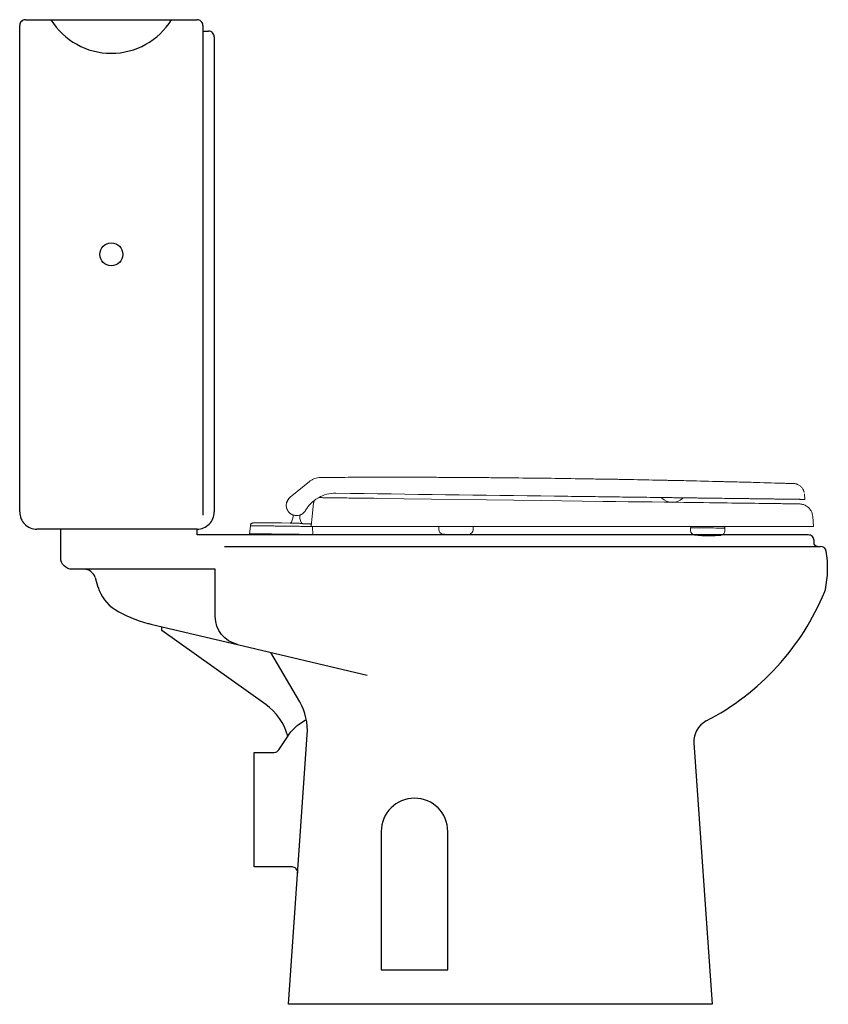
# Model space of a CAD drawing. Header units: millimetres. Extents: x 42.12 to 42.827, y 141.636 to 142.496.
import ezdxf

# ---------------------------------------------------------------- set-up
doc = ezdxf.new("R2010")
doc.units = ezdxf.units.MM
doc.layers.add('BLOCKS', color=3, linetype='Continuous')
doc.layers.add('SANINDUSA', color=3, linetype='Continuous')

# ---------------------------------------------------------------- blocks, each defined once
blk = doc.blocks.new('100022AL')
at = {"layer": 'BLOCKS'}
for p, q in [((0, 0.43), (0, 0.855)), ((0.005, 0.86), (0.155, 0.86)), ((0.16, 0.855), (0.16, 0.42718)), ((0.16, 0.85), (0.165, 0.85)), ((0.17, 0.845), (0.17, 0.43)), ((0.155, 0.415), (0.015, 0.415)), ((0.17892, 0.4), (0.69987, 0.4)), ((0.06585, 0.37291), (0.06843, 0.36439)), ((0.11569, 0.3318), (0.1902, 0.31427)), ((0.1902, 0.31427), (0.30372, 0.28755)), ((0.24468, 0.26408), (0.21953, 0.30736)), ((0.235, 0), (0.25133, 0.2355)), ((0.58916, 0.22833), (0.605, 0)), ((0.605, 0), (0.235, 0))]:
    blk.add_line(p, q, dxfattribs=at)
for points in [[(0.0273, 0.86, 0.55708), (0.1327, 0.86, 0.55708)], [(0.1902, 0.31427, -0.348027), (0.17092, 0.3386), (0.17092, 0.38), (0.04582, 0.38, -0.414214), (0.03582, 0.39), (0.03582, 0.415)], [(0.69708, 0.4, -0.414214), (0.69408, 0.403), (0.69408, 0.405, 0.414214), (0.68908, 0.41), (0.155, 0.41), (0.155, 0.415)], [(0.23428, 0.23422, 0.173914), (0.215, 0.26193), (0.12417, 0.32656), (0.12417, 0.32981)], [(0.24295, 0.11465, 0.434645), (0.23796, 0.12), (0.205, 0.12), (0.205, 0.22), (0.22223, 0.22, 0.252407), (0.2264, 0.22225), (0.23394, 0.23371, -0.116147), (0.24892, 0.24789), (0.25048, 0.24879)]]:
    blk.add_lwpolyline(points, format="xyb", dxfattribs=at)
blk.add_lwpolyline([(0.37405, 0.03), (0.37405, 0.15095, 1), (0.31595, 0.15095), (0.31595, 0.03)], format="xyb", close=True, dxfattribs=at)
blk.add_circle((0.08004, 0.655), 0.01, dxfattribs=at)
for centre, radius, start, end in [((0.005, 0.855), 0.005, 89.99996, 180.00004), ((0.155, 0.855), 0.005, 359.99996, 90.00004), ((0.165, 0.845), 0.005, 359.99996, 90.00004), ((0.015, 0.43), 0.015, 179.99996, 270.00004), ((0.155, 0.43), 0.015, 269.99996, 0.00004), ((0.69987, 0.395), 0.005, 9.03334, 89.99955), ((0.61308, 0.3812), 0.09288, 348.27215, 9.03325), ((0.05628, 0.37), 0.01, 16.90725, 89.99953), ((0.10156, 0.37429), 0.03457, 196.63988, 238.12295), ((0.69423, 0.36435), 0.01, 337.61684, 348.28196), ((0.49716, 0.44555), 0.22314, 297.41621, 337.60756), ((0.136, 0.42881), 0.09905, 237.85859, 255.88098), ((0.1527, 0.49075), 0.1632, 255.49722, 256.89201), ((0.20145, 0.23896), 0.05, 356.03108, 30.16244), ((0.60911, 0.22972), 0.02, 117.41555, 183.96707)]:
    blk.add_arc(centre, radius, start, end, dxfattribs=at)

msp = doc.modelspace()

# ---------------------------------------------------------------- linework, layer by layer
at = {"layer": 'SANINDUSA', "linetype": 'Continuous', "lineweight": 15}
for p, q in [((42.3566, 142.07883), (42.37362, 142.09275)), ((42.39529, 142.09623), (42.383, 142.09614)), ((42.4093, 142.08219), (42.39645, 142.08236)), ((42.80633, 142.07696), (42.80598, 142.08171)), ((42.37507, 142.05331), (42.37716, 142.07404)), ((42.68129, 142.07863), (42.68133, 142.07803)), ((42.69933, 142.07777), (42.69939, 142.07839)), ((42.34901, 142.05648), (42.32411, 142.05638)), ((42.35654, 142.05634), (42.34901, 142.05648)), ((42.81392, 142.05326), (42.81328, 142.06196)), ((42.32189, 142.05358), (42.32123, 142.04704)), ((42.322, 142.05447), (42.32198, 142.05403)), ((42.37654, 142.04632), (42.37606, 142.05287)), ((42.641, 142.05331), (42.40998, 142.05331)), ((42.48648, 142.05318), (42.48645, 142.05074)), ((42.51647, 142.05034), (42.5165, 142.05278)), ((42.51649, 142.05278), (42.51649, 142.05331)), ((42.70653, 142.0523), (42.7065, 142.04985)), ((42.70655, 142.05331), (42.70659, 142.05275)), ((42.73651, 142.05235), (42.73661, 142.05336)), ((42.73652, 142.04946), (42.73655, 142.0519))]:
    msp.add_line(p, q, dxfattribs=at)
at = {"layer": 'SANINDUSA'}
msp.add_line((42.36751, 142.056), (42.37406, 142.05572), dxfattribs=at)
at = {"layer": 'SANINDUSA', "linetype": 'Continuous', "lineweight": 15, "flags": 128}
for points in [[(42.43231, 142.07789), (42.57598, 142.07601), (42.6119, 142.07554), (42.62986, 142.0753), (42.63884, 142.07518), (42.64108, 142.07516), (42.64122, 142.07515), (42.64126, 142.07515), (42.64128, 142.07515), (42.64129, 142.07515), (42.64129, 142.07515), (42.64129, 142.07515), (42.64129, 142.07515), (42.64129, 142.07515), (42.64129, 142.07515), (42.6519, 142.07501), (42.66248, 142.07488), (42.67299, 142.07474), (42.68362, 142.0746), (42.69405, 142.07446), (42.70049, 142.07438), (42.70637, 142.0743), (42.71207, 142.07423), (42.71768, 142.07415), (42.72316, 142.07408), (42.72777, 142.07402), (42.7307, 142.07398), (42.73465, 142.07393), (42.73851, 142.07388), (42.74258, 142.07383), (42.7467, 142.07377), (42.75188, 142.0737), (42.75582, 142.07365), (42.75924, 142.07361), (42.76259, 142.07356), (42.76601, 142.07352), (42.76928, 142.07348), (42.77258, 142.07343), (42.77673, 142.07338), (42.7807, 142.07333), (42.78446, 142.07328), (42.7854, 142.07327), (42.78679, 142.07325), (42.78866, 142.07322), (42.7904, 142.0732), (42.79201, 142.07318), (42.79482, 142.07314), (42.79714, 142.07311), (42.79903, 142.07309), (42.80038, 142.07307), (42.8012, 142.07306), (42.8014, 142.07306)], [(42.35188, 142.04664), (42.35282, 142.04663), (42.35592, 142.04659), (42.35892, 142.04655), (42.36179, 142.04651), (42.3645, 142.04648), (42.367, 142.04644), (42.36926, 142.04641), (42.37126, 142.04639), (42.37297, 142.04637), (42.37436, 142.04635), (42.37542, 142.04633), (42.37614, 142.04632), (42.3765, 142.04632), (42.3765, 142.04632), (42.37614, 142.04632), (42.37542, 142.04633), (42.37436, 142.04635), (42.37297, 142.04637), (42.37126, 142.04639), (42.36926, 142.04641), (42.367, 142.04644), (42.3645, 142.04648), (42.36179, 142.04651), (42.35892, 142.04655), (42.35592, 142.04659), (42.35282, 142.04663), (42.34967, 142.04667), (42.34652, 142.04671), (42.34339, 142.04675), (42.34034, 142.04679), (42.3374, 142.04683), (42.3346, 142.04687), (42.332, 142.0469), (42.32961, 142.04693), (42.32747, 142.04696), (42.32562, 142.04699), (42.32407, 142.04701), (42.32284, 142.04702), (42.32195, 142.04703), (42.32141, 142.04704), (42.32123, 142.04704), (42.32123, 142.04704)], [(42.3754, 142.05333), (42.3752, 142.05334), (42.37448, 142.05335), (42.37392, 142.05335), (42.37353, 142.05336), (42.37311, 142.05336), (42.37266, 142.05337), (42.37218, 142.05338), (42.37167, 142.05338), (42.37113, 142.05339), (42.37056, 142.0534), (42.36996, 142.05341), (42.36912, 142.05342), (42.36824, 142.05343), (42.36772, 142.05344), (42.36716, 142.05344), (42.36603, 142.05346), (42.36481, 142.05347), (42.36355, 142.05349), (42.36187, 142.05351), (42.35981, 142.05354), (42.35886, 142.05355), (42.35828, 142.05356), (42.35717, 142.05357), (42.35598, 142.05359), (42.35434, 142.05361), (42.35251, 142.05363), (42.35134, 142.05365), (42.34948, 142.05367), (42.34902, 142.05368), (42.34899, 142.05368), (42.34898, 142.05368), (42.34898, 142.05368), (42.34898, 142.05368), (42.34898, 142.05368), (42.34898, 142.05368), (42.34898, 142.05368), (42.34898, 142.05368), (42.34898, 142.05368), (42.34898, 142.05368), (42.34898, 142.05368), (42.34898, 142.05368), (42.34898, 142.05368), (42.34898, 142.05368), (42.34898, 142.05368), (42.34898, 142.05368), (42.34898, 142.05368), (42.34898, 142.05368), (42.34898, 142.05368), (42.34898, 142.05368)], [(42.70653, 142.0523), (42.70658, 142.0523), (42.70693, 142.05229), (42.70762, 142.05228), (42.70864, 142.05227), (42.70996, 142.05225), (42.71156, 142.05223), (42.71338, 142.05221), (42.7154, 142.05218), (42.71757, 142.05215), (42.71982, 142.05212), (42.72212, 142.05209), (42.7244, 142.05206), (42.72662, 142.05203), (42.72871, 142.05201), (42.73064, 142.05198), (42.73236, 142.05196), (42.73382, 142.05194), (42.735, 142.05192), (42.73585, 142.05191), (42.73638, 142.05191), (42.73655, 142.0519), (42.73655, 142.0519)]]:
    msp.add_lwpolyline(points, dxfattribs=at)
at = {"layer": 'SANINDUSA'}
msp.add_arc((42.36223, 142.0718), 0.00901, 128.68125, 165.32329, dxfattribs=at)
at = {"layer": 'SANINDUSA', "linetype": 'Continuous', "lineweight": 15}
for centre, radius, start, end in [((42.69046, 142.08773), 0.01332, 226.74899, 270), ((42.69046, 142.08773), 0.01332, 270, 311.75101), ((42.32238, 142.05353), 0.0005, 135.16336, 174.25), ((42.37556, 142.05283), 0.0005, 4.25, 46.99009), ((42.49045, 142.05068), 0.004, 179.25, 263.452), ((42.50288, 142.15897), 0.113, 263.452, 270), ((42.50288, 142.15897), 0.113, 270, 275.048), ((42.51247, 142.05039), 0.004, 275.048, 359.25), ((42.7105, 142.0498), 0.004, 179.25, 263.452), ((42.73252, 142.04951), 0.004, 275.048, 359.25), ((42.72293, 142.15809), 0.113, 263.452, 270), ((42.72293, 142.15809), 0.113, 270, 275.048)]:
    msp.add_arc(centre, radius, start, end, dxfattribs=at)
for points, knots in [([(42.383, 142.09614), (42.38215, 142.0961), (42.38046, 142.096), (42.378, 142.09531), (42.37567, 142.09427), (42.37431, 142.09326), (42.37362, 142.09275)], [0, 0, 0, 0, 0.250699, 0.499719, 0.748919, 1, 1, 1, 1]), ([(42.78776, 142.09105), (42.78184, 142.09115), (42.76894, 142.09162), (42.75013, 142.09218), (42.74143, 142.09237), (42.73828, 142.09243), (42.73797, 142.09244), (42.73783, 142.09244), (42.73777, 142.09244), (42.73775, 142.09244), (42.73772, 142.09244), (42.73745, 142.09245), (42.73665, 142.09246), (42.73482, 142.0925), (42.72469, 142.09271), (42.70944, 142.09317), (42.69418, 142.09352), (42.68868, 142.09361), (42.68813, 142.09362), (42.68789, 142.09362), (42.68777, 142.09362), (42.68774, 142.09362), (42.68767, 142.09362), (42.68711, 142.09363), (42.6855, 142.09366), (42.68179, 142.09373), (42.67003, 142.09396), (42.65694, 142.09427), (42.64539, 142.09448), (42.6425, 142.09453), (42.64178, 142.09454), (42.6416, 142.09454), (42.64156, 142.09454), (42.64155, 142.09454), (42.64154, 142.09454), (42.64154, 142.09454), (42.64154, 142.09454), (42.64153, 142.09454), (42.6415, 142.09454), (42.64139, 142.09454), (42.64093, 142.09455), (42.63978, 142.09457), (42.63869, 142.09458), (42.63792, 142.09459), (42.63784, 142.09459), (42.63781, 142.09459), (42.6378, 142.09459), (42.63779, 142.09459), (42.6378, 142.09459), (42.63777, 142.09459), (42.63771, 142.0946), (42.63759, 142.0946), (42.6363, 142.09461), (42.63272, 142.09466), (42.62451, 142.09478), (42.61748, 142.0949), (42.60342, 142.09513), (42.59405, 142.09528), (42.5753, 142.09551), (42.56124, 142.09564), (42.54718, 142.09579), (42.54015, 142.09587), (42.5378, 142.09591), (42.53311, 142.09596), (42.5214, 142.09606), (42.50733, 142.09607), (42.49444, 142.09617), (42.49093, 142.0962), (42.48858, 142.09623), (42.48741, 142.09625), (42.48155, 142.09631), (42.46749, 142.09635), (42.45225, 142.09624), (42.44112, 142.09633), (42.43907, 142.09635), (42.43817, 142.09636), (42.43786, 142.09637), (42.43782, 142.09637), (42.4378, 142.09637), (42.43776, 142.09637), (42.43766, 142.09637), (42.43745, 142.09637), (42.43527, 142.0964), (42.42917, 142.09644), (42.41522, 142.09637), (42.40326, 142.09622), (42.39529, 142.09623)], [0, 0, 0, 0, 0.0625, 0.09375, 0.109375, 0.110352, 0.11084, 0.111084, 0.111084, 0.111206, 0.111206, 0.111328, 0.113281, 0.117188, 0.125, 0.1875, 0.21875, 0.220703, 0.22168, 0.222168, 0.222168, 0.222412, 0.222412, 0.222656, 0.226563, 0.234375, 0.25, 0.3125, 0.328125, 0.332031, 0.333008, 0.333252, 0.333313, 0.333328, 0.333328, 0.333344, 0.333374, 0.333496, 0.333984, 0.335938, 0.34375, 0.375, 0.4375, 0.441406, 0.443359, 0.444336, 0.444397, 0.444397, 0.444458, 0.444458, 0.44458, 0.444824, 0.445313, 0.453125, 0.46875, 0.5, 0.5, 0.5625, 0.5625, 0.625, 0.65625, 0.65625, 0.671875, 0.671875, 0.6875, 0.75, 0.765625, 0.773438, 0.773438, 0.78125, 0.78125, 0.8125, 0.875, 0.882813, 0.886719, 0.888672, 0.888794, 0.888794, 0.888916, 0.888916, 0.88916, 0.889648, 0.890625, 0.90625, 0.9375, 1, 1, 1, 1]), ([(42.79614, 142.09097), (42.79466, 142.09098), (42.79187, 142.091), (42.78907, 142.09103), (42.78776, 142.09105)], [0, 0, 0, 0, 0.529404, 1, 1, 1, 1]), ([(42.80577, 142.08309), (42.80568, 142.08348), (42.80554, 142.08404), (42.80525, 142.08474), (42.80507, 142.08512), (42.80463, 142.086), (42.80359, 142.08757), (42.80203, 142.08894), (42.80063, 142.0898), (42.79964, 142.09024), (42.79893, 142.09049), (42.79814, 142.09071), (42.79713, 142.09092), (42.79629, 142.09095), (42.79588, 142.09097)], [0, 0, 0, 0, 0.141505, 0.207133, 0.238707, 0.274274, 0.446287, 0.609618, 0.689215, 0.764561, 0.807283, 0.848133, 0.925524, 1, 1, 1, 1]), ([(42.37322, 142.07182), (42.37336, 142.07199), (42.37351, 142.07215), (42.37366, 142.07232), (42.37584, 142.07477), (42.37843, 142.07686), (42.38129, 142.07848), (42.38588, 142.08107), (42.39117, 142.08244), (42.39645, 142.08236)], [0, 0, 0, 0, 1, 1, 1, 2, 2, 2, 3, 3, 3, 3]), ([(42.78447, 142.07728), (42.78358, 142.07729), (42.78253, 142.0773), (42.78138, 142.07732), (42.78117, 142.07732), (42.78106, 142.07732), (42.78101, 142.07732), (42.78099, 142.07732), (42.78098, 142.07732), (42.78097, 142.07732), (42.78097, 142.07732), (42.78089, 142.07733), (42.78064, 142.07733), (42.77975, 142.07734), (42.77758, 142.07737), (42.77264, 142.07743), (42.7664, 142.07752), (42.76043, 142.07759), (42.75755, 142.07763), (42.75631, 142.07765), (42.75594, 142.07765), (42.75579, 142.07765), (42.75574, 142.07765), (42.75572, 142.07765), (42.75572, 142.07765), (42.75572, 142.07765), (42.75572, 142.07765), (42.75571, 142.07765), (42.75568, 142.07766), (42.75548, 142.07766), (42.75388, 142.07768), (42.74082, 142.07785), (42.71309, 142.07821), (42.67564, 142.0787), (42.65155, 142.07902), (42.64287, 142.07913), (42.642, 142.07914), (42.6416, 142.07915), (42.64143, 142.07915), (42.64137, 142.07915), (42.64135, 142.07915), (42.64134, 142.07915), (42.64133, 142.07915), (42.64132, 142.07915), (42.64118, 142.07915), (42.63907, 142.07918), (42.63301, 142.07926), (42.61915, 142.07944), (42.54392, 142.08043), (42.47265, 142.08136), (42.4093, 142.08219)], [0, 0, 0, 0, 0.015625, 0.017578, 0.018555, 0.019043, 0.019287, 0.019409, 0.019409, 0.01947, 0.01947, 0.019531, 0.023437, 0.03125, 0.0625, 0.125, 0.25, 0.3125, 0.34375, 0.351562, 0.355469, 0.356445, 0.356934, 0.357056, 0.357086, 0.357086, 0.357117, 0.357117, 0.357178, 0.357422, 0.359375, 0.375, 0.5, 0.625, 0.6875, 0.691406, 0.693359, 0.694336, 0.69458, 0.694702, 0.694763, 0.694763, 0.694794, 0.694794, 0.694824, 0.695312, 0.703125, 0.71875, 0.75, 1, 1, 1, 1]), ([(42.35351, 142.07408), (42.35337, 142.07353), (42.35326, 142.07289), (42.35323, 142.07223), (42.35322, 142.07213), (42.35322, 142.07211), (42.35322, 142.07211), (42.35322, 142.07211), (42.35322, 142.07211), (42.35322, 142.07211), (42.35322, 142.0721), (42.35322, 142.07208), (42.35322, 142.07202), (42.35322, 142.07198), (42.35322, 142.07196)], [0, 0, 0, 0, 0.5, 0.5625, 0.578125, 0.580078, 0.580078, 0.582031, 0.582031, 0.585938, 0.59375, 0.625, 0.75, 1, 1, 1, 1]), ([(42.37716, 142.07404), (42.37718, 142.07417), (42.3772, 142.07431), (42.37722, 142.07447), (42.37723, 142.07451), (42.37723, 142.07452), (42.37723, 142.07452), (42.37724, 142.07453), (42.37724, 142.07454), (42.37725, 142.07458), (42.37729, 142.07477), (42.37738, 142.07509), (42.37749, 142.0754), (42.37757, 142.07558), (42.37759, 142.07562), (42.37759, 142.07563), (42.37759, 142.07563), (42.3776, 142.07564), (42.3776, 142.07565), (42.37762, 142.07569), (42.3777, 142.07586), (42.37779, 142.07602), (42.37787, 142.07614)], [0, 0, 0, 0, 0.25, 0.3125, 0.328125, 0.332031, 0.332031, 0.335938, 0.335938, 0.34375, 0.375, 0.5, 0.625, 0.65625, 0.664063, 0.664063, 0.667969, 0.667969, 0.671875, 0.6875, 0.75, 1, 1, 1, 1]), ([(42.38221, 142.07854), (42.38221, 142.07854), (42.38221, 142.07854), (42.38222, 142.07854), (42.38237, 142.07854), (42.38288, 142.07854), (42.38396, 142.07852), (42.38442, 142.07852), (42.38492, 142.07851), (42.38546, 142.0785), (42.3855, 142.0785), (42.38555, 142.0785), (42.3856, 142.0785), (42.38679, 142.07848), (42.38806, 142.07847), (42.38961, 142.07845), (42.3918, 142.07842), (42.39432, 142.07839), (42.39704, 142.07835), (42.39821, 142.07833), (42.39942, 142.07832), (42.40064, 142.0783), (42.40184, 142.07829), (42.40306, 142.07827), (42.40429, 142.07825), (42.40668, 142.07822), (42.40911, 142.07819), (42.41153, 142.07816)], [0, 0, 0, 0, 1, 1, 1, 2, 2, 2, 3, 3, 3, 4, 4, 4, 5, 5, 5, 6, 6, 6, 7, 7, 7, 8, 8, 8, 9, 9, 9, 9]), ([(42.69939, 142.07839), (42.70225, 142.07835), (42.70878, 142.07827), (42.71859, 142.07814), (42.72882, 142.07801), (42.73807, 142.07789), (42.7464, 142.07778), (42.75202, 142.0777), (42.75567, 142.07766), (42.75753, 142.07763), (42.75936, 142.07761), (42.76115, 142.07758), (42.76292, 142.07756), (42.76701, 142.07751), (42.77311, 142.07743), (42.78031, 142.07733), (42.78475, 142.07727), (42.78705, 142.07724), (42.78775, 142.07724), (42.78845, 142.07723), (42.78913, 142.07722), (42.78979, 142.07721), (42.7919, 142.07718), (42.79516, 142.07714), (42.79898, 142.07709), (42.8014, 142.07706), (42.80286, 142.07704), (42.8037, 142.07703), (42.80441, 142.07702), (42.80502, 142.07701), (42.80551, 142.077), (42.80589, 142.077), (42.80616, 142.07699), (42.80643, 142.07699), (42.80616, 142.07699), (42.80491, 142.07701), (42.8037, 142.07703), (42.80308, 142.07703), (42.80239, 142.07704), (42.80163, 142.07705), (42.8008, 142.07706), (42.79992, 142.07708), (42.79822, 142.0771), (42.79541, 142.07714), (42.79103, 142.07719), (42.7864, 142.07725), (42.7817, 142.07731), (42.77712, 142.07737), (42.77218, 142.07744), (42.7662, 142.07752), (42.75902, 142.07761), (42.75047, 142.07772), (42.74137, 142.07784), (42.73176, 142.07797), (42.72171, 142.0781), (42.71116, 142.07824), (42.70016, 142.07838), (42.68878, 142.07853), (42.67714, 142.07868), (42.66531, 142.07884), (42.65336, 142.07899), (42.64535, 142.0791), (42.64134, 142.07915)], [0, 0, 0, 0, 0.020026, 0.045713, 0.071397, 0.097081, 0.118656, 0.140232, 0.145884, 0.151535, 0.157187, 0.16284, 0.168492, 0.174145, 0.202757, 0.231363, 0.25654, 0.259837, 0.263135, 0.266434, 0.269732, 0.27303, 0.276329, 0.301538, 0.326743, 0.351948, 0.361401, 0.370855, 0.380308, 0.389762, 0.399216, 0.40867, 0.418125, 0.427581, 0.459975, 0.492364, 0.499637, 0.506911, 0.514184, 0.521458, 0.528732, 0.536007, 0.543283, 0.567616, 0.591944, 0.616272, 0.634519, 0.652767, 0.671016, 0.689268, 0.714876, 0.74048, 0.766083, 0.791687, 0.817292, 0.842899, 0.869085, 0.895268, 0.92145, 0.947631, 0.973813, 1, 1, 1, 1]), ([(42.81328, 142.06195), (42.81317, 142.06275), (42.81293, 142.06453), (42.8118, 142.06715), (42.80989, 142.06967), (42.80733, 142.07158), (42.80447, 142.0728), (42.80245, 142.07297), (42.80145, 142.07306)], [0, 0, 0, 0, 0.1355517, 0.2972709, 0.4813206, 0.6578467, 0.8298653, 1, 1, 1, 1]), ([(42.35322, 142.07192), (42.35322, 142.07181), (42.35322, 142.07161), (42.35323, 142.0713), (42.35325, 142.07098), (42.35329, 142.07067), (42.35333, 142.07036), (42.35339, 142.07005), (42.35345, 142.06974), (42.35353, 142.06943), (42.35362, 142.06913), (42.35372, 142.06882), (42.35383, 142.06852), (42.35396, 142.06822), (42.35409, 142.06792), (42.35424, 142.06763), (42.3544, 142.06734), (42.35457, 142.06705), (42.35475, 142.06677), (42.35495, 142.0665), (42.35515, 142.06622), (42.35538, 142.06596), (42.35561, 142.06569), (42.35586, 142.06544), (42.35615, 142.06515), (42.35651, 142.06484), (42.35693, 142.06451), (42.35723, 142.06431), (42.35738, 142.06421)], [0, 0, 0, 0, 0.036617, 0.073255, 0.10991, 0.146579, 0.183259, 0.219947, 0.256641, 0.293337, 0.330032, 0.366726, 0.403416, 0.4401, 0.476777, 0.513448, 0.550111, 0.586767, 0.623418, 0.660064, 0.69671, 0.733356, 0.770009, 0.806672, 0.843351, 0.895543, 0.947771, 1, 1, 1, 1]), ([(42.35738, 142.06421), (42.35746, 142.06416), (42.35761, 142.06407), (42.35785, 142.06393), (42.3581, 142.0638), (42.35835, 142.06368), (42.35861, 142.06356), (42.35888, 142.06345), (42.35915, 142.06334), (42.35944, 142.06324), (42.35972, 142.06316), (42.36029, 142.063), (42.36117, 142.06284), (42.36242, 142.06278), (42.36374, 142.06291), (42.36481, 142.06317), (42.36558, 142.06345), (42.36606, 142.06366), (42.36653, 142.0639), (42.367, 142.06418), (42.36745, 142.06448), (42.36788, 142.06481), (42.3683, 142.06516), (42.36869, 142.06554), (42.36907, 142.06595), (42.36929, 142.06624), (42.36941, 142.06639)], [0, 0, 0, 0, 0.026074, 0.052141, 0.078198, 0.104247, 0.130289, 0.156324, 0.182358, 0.208393, 0.234435, 0.260491, 0.357369, 0.454255, 0.550905, 0.647651, 0.682937, 0.718193, 0.753427, 0.788644, 0.82385, 0.859049, 0.89425, 0.929462, 0.964705, 1, 1, 1, 1]), ([(42.37003, 142.06729), (42.37, 142.06723), (42.36994, 142.06714), (42.36987, 142.06703), (42.36984, 142.06697), (42.36982, 142.06695), (42.36981, 142.06693), (42.36981, 142.06693), (42.36971, 142.06677), (42.36959, 142.06663), (42.36941, 142.06639)], [0, 0, 0, 0, 0.25, 0.375, 0.4375, 0.46875, 0.46875, 0.5, 0.5, 1, 1, 1, 1]), ([(42.37003, 142.06729), (42.37013, 142.06745), (42.37031, 142.06777), (42.3706, 142.06824), (42.3709, 142.06871), (42.37121, 142.06917), (42.37152, 142.06963), (42.37184, 142.07008), (42.37217, 142.07052), (42.37251, 142.07096), (42.37286, 142.07139), (42.3731, 142.07167), (42.37322, 142.07181)], [0, 0, 0, 0, 0.0999977, 0.199998, 0.2999994, 0.4000009, 0.5000016, 0.6000013, 0.7000001, 0.7999987, 0.8999981, 1, 1, 1, 1]), ([(42.32396, 142.05638), (42.32371, 142.05637), (42.32346, 142.05632), (42.32299, 142.05613), (42.32278, 142.05599), (42.32242, 142.05564), (42.32228, 142.05543), (42.32207, 142.05497), (42.32201, 142.05472), (42.322, 142.05447)], [0, 0, 0, 0, 0.25, 0.25, 0.5, 0.5, 0.75, 0.75, 1, 1, 1, 1]), ([(42.36385, 142.05613), (42.36337, 142.05615), (42.36239, 142.05618), (42.36093, 142.05623), (42.35947, 142.05627), (42.35801, 142.05631), (42.35703, 142.05633), (42.35654, 142.05634)], [0, 0, 0, 0, 0.200027, 0.400058, 0.600183, 0.80009, 1, 1, 1, 1]), ([(42.35927, 142.06334), (42.3592, 142.06239), (42.35904, 142.06025), (42.35819, 142.05827), (42.35767, 142.05707)], [0, 0, 0, 0, 0.44401, 1, 1, 1, 1]), ([(42.36633, 142.05684), (42.36587, 142.05817), (42.36518, 142.05985), (42.36507, 142.06166), (42.36503, 142.06227), (42.36501, 142.0626), (42.36499, 142.06292), (42.36497, 142.06324)], [0, 0, 0, 0, 0.658888, 1, 1, 1, 1.178558, 1.178558, 1.178558, 1.178558]), ([(42.36751, 142.056), (42.36743, 142.05601), (42.36735, 142.05602), (42.36727, 142.05604), (42.36719, 142.05606), (42.36711, 142.05609), (42.36704, 142.05612), (42.36699, 142.05614), (42.36694, 142.05617), (42.3669, 142.0562), (42.36685, 142.05623), (42.36681, 142.05626), (42.36677, 142.0563), (42.36667, 142.05639), (42.36658, 142.0565), (42.36651, 142.05661), (42.3665, 142.05664), (42.36649, 142.05666), (42.36648, 142.05669), (42.36645, 142.05673), (42.36643, 142.05679), (42.36642, 142.05684)], [0, 0, 0, 0, 1, 1, 1, 2, 2, 2, 3, 3, 3, 4, 4, 4, 5, 5, 5, 6, 6, 6, 7, 7, 7, 7]), ([(42.37527, 142.05521), (42.37511, 142.05534), (42.37476, 142.05563), (42.37431, 142.05569), (42.37406, 142.05572)], [0, 0, 0, 0, 0.440368, 1, 1, 1, 1]), ([(42.32199, 142.05403), (42.32199, 142.05403), (42.32199, 142.05403), (42.32201, 142.05403), (42.32204, 142.05403), (42.32207, 142.05403), (42.32212, 142.05403), (42.32221, 142.05403), (42.32237, 142.05403), (42.32256, 142.05403), (42.32276, 142.05402), (42.323, 142.05402), (42.3233, 142.05402), (42.32359, 142.05401), (42.32393, 142.05401), (42.32431, 142.054), (42.3245, 142.054), (42.32471, 142.054), (42.32492, 142.054), (42.32513, 142.05399), (42.32536, 142.05399), (42.32559, 142.05399), (42.32583, 142.05398), (42.32607, 142.05398), (42.32633, 142.05398), (42.32659, 142.05397), (42.32685, 142.05397), (42.32713, 142.05397), (42.32768, 142.05396), (42.32828, 142.05395), (42.32891, 142.05394), (42.32923, 142.05394), (42.32955, 142.05393), (42.32989, 142.05393), (42.3305, 142.05392), (42.33115, 142.05391), (42.33182, 142.05391), (42.33215, 142.0539), (42.33249, 142.0539), (42.33284, 142.05389), (42.33319, 142.05389), (42.33354, 142.05388), (42.3339, 142.05388), (42.33426, 142.05387), (42.33462, 142.05387), (42.33499, 142.05386), (42.33574, 142.05385), (42.3365, 142.05384), (42.33728, 142.05383), (42.33767, 142.05383), (42.33807, 142.05382), (42.33847, 142.05382), (42.33929, 142.05381), (42.34014, 142.0538), (42.341, 142.05378), (42.34186, 142.05377), (42.34273, 142.05376), (42.34362, 142.05375), (42.3445, 142.05374), (42.34539, 142.05373), (42.34628, 142.05372), (42.34673, 142.05371), (42.34718, 142.0537), (42.34763, 142.0537), (42.34808, 142.05369), (42.34853, 142.05369), (42.34898, 142.05368), (42.34898, 142.05368), (42.34898, 142.05368), (42.34898, 142.05368)], [0, 0, 0, 0, 1, 1, 1, 2, 2, 2, 3, 3, 3, 4, 4, 4, 5, 5, 5, 6, 6, 6, 7, 7, 7, 8, 8, 8, 9, 9, 9, 10, 10, 10, 11, 11, 11, 12, 12, 12, 13, 13, 13, 14, 14, 14, 15, 15, 15, 16, 16, 16, 17, 17, 17, 18, 18, 18, 19, 19, 19, 20, 20, 20, 21, 21, 21, 22, 22, 22, 23, 23, 23, 23]), ([(42.40998, 142.05331), (42.40533, 142.05331), (42.40067, 142.05331), (42.39638, 142.05331), (42.39225, 142.05331), (42.38846, 142.05331), (42.38528, 142.05331), (42.38211, 142.05331), (42.37956, 142.05331), (42.37781, 142.05331), (42.376, 142.05331), (42.37507, 142.05331), (42.37508, 142.05331)], [0, 0, 0, 0, 1, 1, 1, 2, 2, 2, 3, 3, 3, 4, 4, 4, 4]), ([(42.81392, 142.05331), (42.81392, 142.05331), (42.80969, 142.05331), (42.80151, 142.05331), (42.7928, 142.05331), (42.77964, 142.05331), (42.76305, 142.05331), (42.74755, 142.05331), (42.7291, 142.05331), (42.70899, 142.05331), (42.68757, 142.05331), (42.6643, 142.05331), (42.641, 142.05331)], [4, 4, 4, 4, 5, 5, 5, 6, 6, 6, 7, 7, 7, 8, 8, 8, 8]), ([(42.70659, 142.05275), (42.70664, 142.05263), (42.7067, 142.05247), (42.70696, 142.05242), (42.70702, 142.05241)], [0, 0, 0, 0, 0.76074, 1, 1, 1, 1]), ([(42.73568, 142.05203), (42.73585, 142.05205), (42.73635, 142.05211), (42.73644, 142.05226), (42.73651, 142.05236)], [0, 0, 0, 0, 0.339494, 1, 1, 1, 1])]:
    msp.add_open_spline(points, degree=3, knots=knots, dxfattribs=at)
for points in [[(42.41153, 142.07816), (42.41846, 142.07807), (42.42538, 142.07798), (42.43231, 142.07789)], [(42.35654, 142.05634), (42.35703, 142.05633), (42.35748, 142.05662), (42.35767, 142.05707)], [(42.36751, 142.056), (42.36629, 142.05605), (42.36507, 142.05609), (42.36385, 142.05613)]]:
    msp.add_open_spline(points, degree=3, dxfattribs=at)

# ---------------------------------------------------------------- block references
msp.add_blockref('100022AL', (42.12029, 141.63599))

doc.saveas('drawing.dxf')
